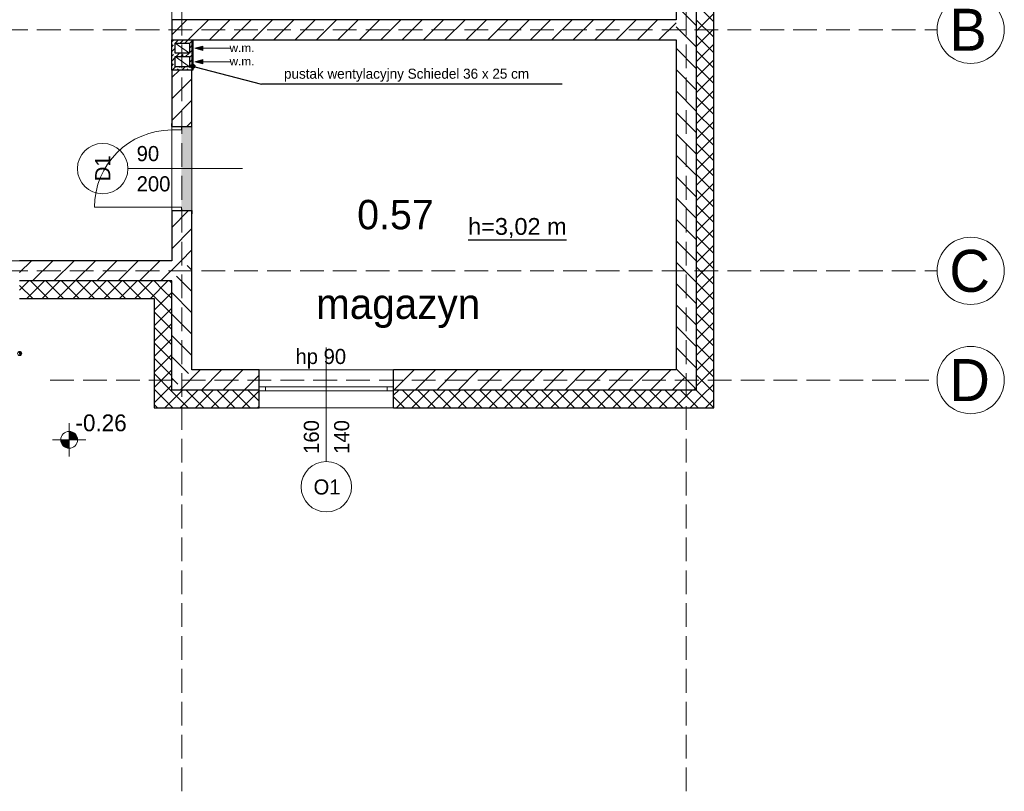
# Model space of a CAD drawing. Header units: millimetres. Extents: x -40063 to 512011, y 350190 to 687060.
# Tile 99 of 256: x 188983 to 200699, y 500882 to 510067. Entities that reach past the tile are written whole.
import ezdxf

# ---------------------------------------------------------------- set-up
doc = ezdxf.new("R2010")
doc.units = ezdxf.units.MM
doc.linetypes.add('Krawędzie ukryte', pattern=[391.222223, 282.222223, -109])
doc.layers.get('0').update_dxf_attribs({"color": 8})
for name, color, linetype in [('2D - Ogólne', 8, 'Continuous'), ('Elementy Modelu - Strefy', 8, 'Continuous'), ('Konstrukcja - Ściany zew', 8, 'Continuous'), ('Opisy - Teksty', 8, 'Continuous'), ('Wymiarowanie - Poziomy', 8, 'Continuous'), ('X_ref', 8, 'Continuous')]:
    doc.layers.add(name, color=color, linetype=linetype)
doc.styles.add('GENERATED_STYLE_1', font='arial.ttf')
doc.styles.add('GENERATED_STYLE_2', font='txt')
doc.styles.add('GENERATED_STYLE_4', font='txt')

# ---------------------------------------------------------------- blocks, each defined once
blk = doc.blocks.new('fdgdfg')
at = {"layer": '2D - Ogólne', "color": 5, "linetype": 'Krawędzie ukryte', "lineweight": 13}
for p, q in [((-152770, 492445), (-152770, 514554)), ((-146770, 492445), (-146770, 514554)), ((-165448, 501510), (-143784, 501510)), ((-165448, 498640), (-143784, 498640)), ((-154336, 497340), (-143784, 497340))]:
    blk.add_line(p, q, dxfattribs=at)
at = {"layer": '2D - Ogólne', "color": 8, "linetype": 'Continuous', "lineweight": 13}
for p, q in [((-152680, 501230), (-152850, 501350)), ((-152680, 501070), (-152850, 501190))]:
    blk.add_line(p, q, dxfattribs=at)
at = {"layer": '2D - Ogólne', "color": 12, "linetype": 'Continuous', "lineweight": 13}
for p, q in [((-152614, 501289), (-152520, 501314)), ((-152614, 501289), (-152520, 501264)), ((-152520, 501314), (-152520, 501264)), ((-152196, 501289), (-152520, 501289)), ((-152614, 501129), (-152520, 501154)), ((-152614, 501129), (-152520, 501104)), ((-152520, 501154), (-152520, 501104)), ((-152196, 501129), (-152520, 501129))]:
    blk.add_line(p, q, dxfattribs=at)
at = {"layer": '2D - Ogólne', "linetype": 'Continuous'}
blk.add_line((-152616, 501068), (-151823, 500861), dxfattribs=at)
at = {"layer": '2D - Ogólne', "color": 8, "linetype": 'Continuous'}
blk.add_line((-148246, 500861), (-151823, 500861), dxfattribs=at)
at = {"layer": '2D - Ogólne', "color": 5, "linetype": 'Continuous', "lineweight": 13}
for centre in [(-143384, 501510), (-143384, 498640), (-143384, 497340)]:
    blk.add_circle(centre, 400, dxfattribs=at)
at = {"layer": '2D - Ogólne', "linetype": 'Continuous'}
blk.add_circle((-152640, 501074), 25, dxfattribs=at)
at = {"layer": '2D - Ogólne', "color": 12, "linetype": 'Continuous', "lineweight": 13, "extrusion": (0, 0, -1)}
for points in [[(152520, 501314), (152614, 501289), (152520, 501264)], [(152520, 501154), (152614, 501129), (152520, 501104)]]:
    blk.add_solid(points, dxfattribs=at)
at = {"layer": '2D - Ogólne', "linetype": 'Continuous', "extrusion": (0, 0, -1)}
for points in [[(152640, 501049), (152658, 501092), (152663, 501065)], [(152658, 501092), (152640, 501049), (152630, 501097)], [(152630, 501097), (152640, 501049), (152615, 501074)]]:
    blk.add_solid(points, dxfattribs=at)
at = {"layer": 'Elementy Modelu - Strefy', "color": 8, "linetype": 'Continuous', "lineweight": 0}
for p, q in [((-152890, 498760), (-152890, 503225)), ((-152650, 501390), (-152650, 497460)), ((-146890, 501390), (-152650, 501390)), ((-146890, 497460), (-146890, 501390)), ((-164950, 498760), (-152890, 498760)), ((-152650, 497460), (-146890, 497460))]:
    blk.add_line(p, q, dxfattribs=at)
at = {"layer": 'Elementy Modelu - Strefy', "color": 8, "linetype": 'Continuous', "lineweight": 0, "extrusion": (0, 0, -1)}
for points in [[(152650, 499347), (152775, 500347), (152775, 499347)], [(152775, 500347), (152650, 499347), (152650, 500347)]]:
    blk.add_solid(points, dxfattribs=at)
at = {"layer": 'Konstrukcja - Ściany zew', "color": 8, "linetype": 'Continuous'}
for p, q in [((-146440, 497010), (-146440, 510495)), ((-146650, 510285), (-146650, 497220)), ((-146890, 510045), (-146890, 501630)), ((-146890, 501800), (-146650, 501560)), ((-146440, 501604), (-146650, 501814)), ((-146650, 501495), (-146440, 501705)), ((-146890, 501630), (-152890, 501630)), ((-152890, 501630), (-152890, 501390)), ((-152800, 501540), (-152709, 501630)), ((-152672, 501412), (-152455, 501630)), ((-152440, 501390), (-152200, 501630)), ((-152186, 501390), (-151946, 501630)), ((-151931, 501390), (-151691, 501630)), ((-151677, 501390), (-151437, 501630)), ((-151422, 501390), (-151182, 501630)), ((-151168, 501390), (-150928, 501630)), ((-150913, 501390), (-150673, 501630)), ((-150658, 501390), (-150418, 501630)), ((-150404, 501390), (-150164, 501630)), ((-150149, 501390), (-149909, 501630)), ((-149895, 501390), (-149655, 501630)), ((-149640, 501390), (-149400, 501630)), ((-149386, 501390), (-149146, 501630)), ((-149131, 501390), (-148891, 501630)), ((-148877, 501390), (-148637, 501630)), ((-148622, 501390), (-148382, 501630)), ((-148367, 501390), (-148127, 501630)), ((-148113, 501390), (-147873, 501630)), ((-147858, 501390), (-147618, 501630)), ((-147604, 501390), (-147364, 501630)), ((-147349, 501390), (-147109, 501630)), ((-147095, 501390), (-146890, 501594)), ((-146440, 501420), (-146650, 501630)), ((-152890, 501449), (-152800, 501540)), ((-146890, 501545), (-146650, 501305)), ((-146650, 501311), (-146440, 501521)), ((-146440, 501236), (-146650, 501446)), ((-152890, 501390), (-152650, 501390)), ((-152890, 501365), (-152865, 501390)), ((-152890, 501030), (-152890, 501390)), ((-152890, 501390), (-152640, 501390)), ((-152890, 501308), (-152869, 501329)), ((-152855, 501343), (-152850, 501348)), ((-152850, 501230), (-152850, 501350)), ((-152850, 501350), (-152680, 501350)), ((-152848, 501350), (-152812, 501386)), ((-152791, 501350), (-152751, 501390)), ((-152735, 501350), (-152699, 501386)), ((-152695, 501390), (-152672, 501412)), ((-152680, 501348), (-152640, 501388)), ((-152680, 501350), (-152680, 501230)), ((-152680, 501292), (-152642, 501329)), ((-152650, 501390), (-146890, 501390)), ((-152640, 501390), (-152640, 501030)), ((-146890, 501390), (-146890, 497460)), ((-146650, 501127), (-146440, 501337)), ((-152890, 501251), (-152850, 501291)), ((-152890, 501195), (-152869, 501216)), ((-152855, 501230), (-152850, 501235)), ((-152680, 501230), (-152850, 501230)), ((-152838, 501190), (-152798, 501230)), ((-152782, 501190), (-152756, 501216)), ((-152725, 501190), (-152685, 501230)), ((-152680, 501235), (-152640, 501275)), ((-152680, 501179), (-152642, 501216)), ((-146890, 501290), (-146650, 501050)), ((-146440, 501053), (-146650, 501263)), ((-152890, 501138), (-152850, 501178)), ((-152890, 501082), (-152869, 501103)), ((-152855, 501117), (-152850, 501122)), ((-152850, 501070), (-152850, 501190)), ((-152850, 501190), (-152680, 501190)), ((-152685, 501061), (-152642, 501103)), ((-152680, 501190), (-152680, 501070)), ((-152680, 501122), (-152640, 501162)), ((-146650, 500943), (-146440, 501153)), ((-152890, 500940), (-152800, 501030)), ((-152890, 501030), (-152890, 500357)), ((-152650, 501030), (-152890, 501030)), ((-152850, 501030), (-152890, 501030)), ((-152885, 501030), (-152845, 501070)), ((-152680, 501070), (-152850, 501070)), ((-152680, 501030), (-152850, 501030)), ((-152829, 501030), (-152812, 501046)), ((-152798, 501061), (-152789, 501070)), ((-152772, 501030), (-152732, 501070)), ((-152715, 501030), (-152699, 501046)), ((-152640, 501030), (-152680, 501030)), ((-152659, 501030), (-152640, 501049)), ((-152650, 500357), (-152650, 501030)), ((-146890, 501036), (-146650, 500796)), ((-146440, 500869), (-146650, 501079)), ((-146650, 500759), (-146440, 500969)), ((-152890, 500686), (-152650, 500926)), ((-146440, 500685), (-146650, 500895)), ((-146890, 500781), (-146650, 500541)), ((-146650, 500576), (-146440, 500786)), ((-152890, 500431), (-152650, 500671)), ((-146440, 500501), (-146650, 500711)), ((-146890, 500527), (-146650, 500287)), ((-146650, 500392), (-146440, 500602)), ((-146440, 500317), (-146650, 500527)), ((-152890, 500357), (-152890, 500394)), ((-152709, 500357), (-152650, 500417)), ((-152650, 500357), (-152650, 500394)), ((-146650, 500208), (-146440, 500418)), ((-152890, 500357), (-152775, 500357)), ((-152775, 500357), (-152650, 500357)), ((-146890, 500272), (-146650, 500032)), ((-146440, 500133), (-146650, 500343)), ((-146650, 500024), (-146440, 500234)), ((-146440, 499949), (-146650, 500159)), ((-146650, 499840), (-146440, 500050)), ((-146890, 500018), (-146650, 499778)), ((-146440, 499766), (-146650, 499976)), ((-146650, 499656), (-146440, 499866)), ((-146890, 499763), (-146650, 499523)), ((-146440, 499582), (-146650, 499792)), ((-146650, 499473), (-146440, 499683)), ((-146440, 499398), (-146650, 499608)), ((-146890, 499509), (-146650, 499269)), ((-146650, 499289), (-146440, 499499)), ((-152890, 499158), (-152691, 499357)), ((-152890, 499357), (-152890, 499320)), ((-152890, 499357), (-152775, 499357)), ((-152890, 499357), (-152890, 498760)), ((-152775, 499357), (-152650, 499357)), ((-152650, 499357), (-152650, 499320)), ((-152650, 498760), (-152650, 499357)), ((-146440, 499214), (-146650, 499424)), ((-146890, 499254), (-146650, 499014)), ((-146650, 499105), (-146440, 499315)), ((-146440, 499030), (-146650, 499240)), ((-152890, 498904), (-152650, 499144)), ((-146650, 498921), (-146440, 499131)), ((-146890, 498999), (-146650, 498759)), ((-146440, 498846), (-146650, 499056)), ((-152779, 498760), (-152650, 498889)), ((-146650, 498737), (-146440, 498947)), ((-146440, 498663), (-146650, 498873)), ((-154561, 498760), (-154700, 498622)), ((-152890, 498760), (-154700, 498760)), ((-154307, 498760), (-154547, 498520)), ((-154052, 498760), (-154292, 498520)), ((-153798, 498760), (-154038, 498520)), ((-153543, 498760), (-153783, 498520)), ((-153288, 498760), (-153528, 498520)), ((-153034, 498760), (-153274, 498520)), ((-152779, 498760), (-153019, 498520)), ((-152650, 497460), (-152650, 498760)), ((-146890, 498745), (-146650, 498505)), ((-146650, 498553), (-146440, 498763)), ((-152650, 498650), (-152705, 498705)), ((-146440, 498479), (-146650, 498689)), ((-154700, 498409), (-154589, 498520)), ((-152890, 498520), (-154700, 498520)), ((-154615, 498310), (-154405, 498520)), ((-154361, 498310), (-154571, 498520)), ((-154431, 498310), (-154221, 498520)), ((-154177, 498310), (-154387, 498520)), ((-154248, 498310), (-154038, 498520)), ((-153993, 498310), (-154203, 498520)), ((-154064, 498310), (-153854, 498520)), ((-153809, 498310), (-154019, 498520)), ((-153880, 498310), (-153670, 498520)), ((-153625, 498310), (-153835, 498520)), ((-153696, 498310), (-153486, 498520)), ((-153441, 498310), (-153651, 498520)), ((-153512, 498310), (-153302, 498520)), ((-153258, 498310), (-153468, 498520)), ((-153328, 498310), (-153118, 498520)), ((-153087, 498323), (-153284, 498520)), ((-153145, 498310), (-152935, 498520)), ((-152995, 498415), (-153100, 498520)), ((-152903, 498507), (-152916, 498520)), ((-152890, 497220), (-152890, 498520)), ((-152650, 498395), (-152832, 498577)), ((-146650, 498369), (-146440, 498579)), ((-154545, 498310), (-154700, 498465)), ((-152890, 498310), (-152995, 498415)), ((-152890, 498494), (-152903, 498507)), ((-146890, 498490), (-146650, 498250)), ((-146440, 498295), (-146650, 498505)), ((-146650, 498186), (-146440, 498396)), ((-154700, 498310), (-153100, 498310)), ((-153100, 498171), (-152890, 498381)), ((-153100, 498310), (-153100, 497010)), ((-152890, 498126), (-153087, 498323)), ((-152650, 498141), (-152890, 498381)), ((-146440, 498111), (-146650, 498321)), ((-153100, 497987), (-152890, 498197)), ((-146890, 498236), (-146650, 497996)), ((-146650, 498002), (-146440, 498212)), ((-152890, 497942), (-153100, 498152)), ((-152650, 497886), (-152890, 498126)), ((-146440, 497927), (-146650, 498137)), ((-153100, 497803), (-152890, 498013)), ((-152890, 497758), (-153100, 497968)), ((-146890, 497981), (-146650, 497741)), ((-146650, 497818), (-146440, 498028)), ((-146440, 497743), (-146650, 497953)), ((-153100, 497619), (-152890, 497829)), ((-152650, 497631), (-152890, 497871)), ((-146650, 497634), (-146440, 497844)), ((-152890, 497574), (-153100, 497784)), ((-146890, 497727), (-146650, 497487)), ((-146440, 497559), (-146650, 497769)), ((-153100, 497435), (-152890, 497645)), ((-152890, 497391), (-153100, 497601)), ((-152691, 497418), (-152890, 497617)), ((-146650, 497450), (-146440, 497660)), ((-146440, 497376), (-146650, 497586)), ((-153100, 497251), (-152890, 497461)), ((-152552, 497460), (-152792, 497220)), ((-151851, 497460), (-152650, 497460)), ((-152297, 497460), (-152537, 497220)), ((-152043, 497460), (-152283, 497220)), ((-151851, 497260), (-151851, 497460)), ((-150251, 497260), (-150251, 497460)), ((-146890, 497460), (-150251, 497460)), ((-150006, 497460), (-150246, 497220)), ((-149752, 497460), (-149992, 497220)), ((-149497, 497460), (-149737, 497220)), ((-149243, 497460), (-149483, 497220)), ((-148988, 497460), (-149228, 497220)), ((-148734, 497460), (-148974, 497220)), ((-148479, 497460), (-148719, 497220)), ((-148224, 497460), (-148464, 497220)), ((-147970, 497460), (-148210, 497220)), ((-147715, 497460), (-147955, 497220)), ((-147461, 497460), (-147701, 497220)), ((-147206, 497460), (-147446, 497220)), ((-146952, 497460), (-147192, 497220)), ((-146890, 497472), (-146650, 497232)), ((-146650, 497266), (-146440, 497476)), ((-152896, 497213), (-153100, 497417)), ((-152819, 497291), (-152890, 497362)), ((-151851, 497397), (-152028, 497220)), ((-146794, 497363), (-146937, 497220)), ((-146440, 497192), (-146650, 497402)), ((-153100, 497068), (-152890, 497278)), ((-152988, 497121), (-153100, 497233)), ((-152974, 497010), (-152764, 497220)), ((-151851, 497220), (-152890, 497220)), ((-152790, 497010), (-152580, 497220)), ((-152509, 497010), (-152719, 497220)), ((-152606, 497010), (-152396, 497220)), ((-152325, 497010), (-152535, 497220)), ((-152422, 497010), (-152212, 497220)), ((-152141, 497010), (-152351, 497220)), ((-152238, 497010), (-152028, 497220)), ((-151958, 497010), (-152168, 497220)), ((-151851, 497087), (-151984, 497220)), ((-151851, 497220), (-151851, 497260)), ((-151851, 497210), (-151851, 497220)), ((-150251, 497220), (-150251, 497260)), ((-150251, 497159), (-150190, 497220)), ((-146650, 497220), (-150251, 497220)), ((-150251, 497210), (-150251, 497220)), ((-150216, 497010), (-150006, 497220)), ((-149935, 497010), (-150145, 497220)), ((-150032, 497010), (-149822, 497220)), ((-149751, 497010), (-149961, 497220)), ((-149848, 497010), (-149638, 497220)), ((-149568, 497010), (-149778, 497220)), ((-149664, 497010), (-149454, 497220)), ((-149384, 497010), (-149594, 497220)), ((-149481, 497010), (-149271, 497220)), ((-149200, 497010), (-149410, 497220)), ((-149297, 497010), (-149087, 497220)), ((-149016, 497010), (-149226, 497220)), ((-149113, 497010), (-148903, 497220)), ((-148832, 497010), (-149042, 497220)), ((-148929, 497010), (-148719, 497220)), ((-148648, 497010), (-148858, 497220)), ((-148745, 497010), (-148535, 497220)), ((-148465, 497010), (-148675, 497220)), ((-148561, 497010), (-148351, 497220)), ((-148281, 497010), (-148491, 497220)), ((-148378, 497010), (-148168, 497220)), ((-148097, 497010), (-148307, 497220)), ((-148194, 497010), (-147984, 497220)), ((-147913, 497010), (-148123, 497220)), ((-148010, 497010), (-147800, 497220)), ((-147729, 497010), (-147939, 497220)), ((-147826, 497010), (-147616, 497220)), ((-147545, 497010), (-147755, 497220)), ((-147642, 497010), (-147432, 497220)), ((-147361, 497010), (-147571, 497220)), ((-147458, 497010), (-147248, 497220)), ((-147178, 497010), (-147388, 497220)), ((-147274, 497010), (-147064, 497220)), ((-146994, 497010), (-147204, 497220)), ((-147091, 497010), (-146881, 497220)), ((-146810, 497010), (-147020, 497220)), ((-146907, 497010), (-146697, 497220)), ((-146626, 497010), (-146836, 497220)), ((-146666, 497236), (-146683, 497220)), ((-146442, 497010), (-146652, 497220)), ((-146582, 497151), (-146440, 497293)), ((-152877, 497010), (-152988, 497121)), ((-152693, 497010), (-152896, 497213)), ((-152054, 497010), (-151851, 497213)), ((-151851, 497010), (-151851, 497210)), ((-150251, 497010), (-150251, 497210)), ((-150119, 497010), (-150251, 497142)), ((-146723, 497010), (-146582, 497151)), ((-146490, 497059), (-146440, 497109)), ((-153080, 497029), (-153100, 497049)), ((-153100, 497010), (-151851, 497010)), ((-153061, 497010), (-153080, 497029)), ((-151871, 497010), (-151851, 497030)), ((-150251, 497010), (-146440, 497010)), ((-146539, 497010), (-146490, 497059))]:
    blk.add_line(p, q, dxfattribs=at)
at = {"layer": 'Konstrukcja - Ściany zew', "color": 8, "linetype": 'Continuous', "lineweight": 13}
for p, q in [((-152890, 500357), (-152890, 500394)), ((-152650, 500357), (-152650, 500394)), ((-152890, 500317), (-152890, 500357)), ((-152890, 500357), (-152775, 500357)), ((-152890, 500357), (-152775, 500357)), ((-152775, 500317), (-152890, 500317)), ((-152775, 500357), (-152775, 500317)), ((-152775, 500357), (-152650, 500357)), ((-153412, 499857), (-152050, 499857)), ((-152890, 499397), (-153810, 499397)), ((-152890, 499357), (-152890, 499397)), ((-152890, 499397), (-152775, 499397)), ((-152775, 499357), (-152890, 499357)), ((-152890, 499357), (-152775, 499357)), ((-152890, 499357), (-152890, 499320)), ((-152775, 499397), (-152775, 499357)), ((-152775, 499357), (-152650, 499357)), ((-152650, 499357), (-152650, 499320)), ((-151051, 496370), (-151051, 497728)), ((-150251, 497460), (-151851, 497460)), ((-151776, 497260), (-151851, 497260)), ((-151851, 497220), (-151851, 497260)), ((-151851, 497210), (-151851, 497220)), ((-151776, 497210), (-151776, 497260)), ((-150326, 497260), (-151776, 497260)), ((-150251, 497260), (-150326, 497260)), ((-150326, 497260), (-150326, 497210)), ((-150251, 497220), (-150251, 497260)), ((-150251, 497210), (-150251, 497220)), ((-151851, 497210), (-151776, 497210)), ((-151776, 497210), (-150326, 497210)), ((-150326, 497210), (-150251, 497210)), ((-150251, 497010), (-151851, 497010))]:
    blk.add_line(p, q, dxfattribs=at)
blk.add_circle((-154700, 497657), 25, dxfattribs=at)
for centre, radius, start, end in [((-152890, 499397), 920, 90, 180), ((-153712, 499857), 300, 90, 270), ((-153712, 499857), 300, 270, 90), ((-151051, 496070), 300, 0, 180), ((-151051, 496070), 300, 180, 0)]:
    blk.add_arc(centre, radius, start, end, dxfattribs=at)
at = {"layer": 'Konstrukcja - Ściany zew', "color": 8, "linetype": 'Continuous', "lineweight": 13, "extrusion": (0, 0, -1)}
for points in [[(154717, 497675), (154700, 497632), (154690, 497681)], [(154690, 497681), (154700, 497632), (154675, 497657)]]:
    blk.add_solid(points, dxfattribs=at)
at = {"layer": 'Opisy - Teksty', "color": 8, "linetype": 'Continuous'}
blk.add_line((-149364, 499009), (-148192, 499009), dxfattribs=at)
at = {"layer": 'Wymiarowanie - Poziomy', "color": 8, "linetype": 'Continuous', "lineweight": 13}
for p, q in [((-154111, 496429), (-154111, 496829)), ((-154311, 496629), (-153911, 496629))]:
    blk.add_line(p, q, dxfattribs=at)
blk.add_circle((-154111, 496629), 100, dxfattribs=at)
at = {"layer": 'Wymiarowanie - Poziomy', "color": 8, "linetype": 'Continuous', "lineweight": 13, "extrusion": (0, 0, -1)}
for points in [[(154011, 496629), (154111, 496729), (154111, 496629)], [(154111, 496729), (154011, 496629), (154073, 496721)], [(154073, 496721), (154011, 496629), (154041, 496700)], [(154041, 496700), (154011, 496629), (154019, 496667)], [(154204, 496591), (154111, 496629), (154211, 496629)], [(154111, 496629), (154204, 496591), (154182, 496558)], [(154111, 496629), (154182, 496558), (154149, 496537)], [(154111, 496629), (154149, 496537), (154111, 496529)]]:
    blk.add_solid(points, dxfattribs=at)
at = {"color": 8, "linetype": 'Continuous', "lineweight": 13, "style": 'GENERATED_STYLE_2'}
blk.add_text('magazyn', height=360, dxfattribs=at).set_placement((-151173, 498068))
at = {"layer": 'Elementy Modelu - Strefy', "color": 8, "lineweight": 13, "style": 'GENERATED_STYLE_2'}
blk.add_text('0.57', height=350, dxfattribs=at).set_placement((-150684, 499135))
at = {"layer": 'Konstrukcja - Ściany zew', "color": 8, "lineweight": 13, "style": 'GENERATED_STYLE_2'}
for s, p in [('90', (-153308, 499946)), ('200', (-153308, 499586)), ('hp 90', (-151418, 497531)), ('O1', (-151203, 495978))]:
    blk.add_text(s, height=180, dxfattribs=at).set_placement(p)
for s, p in [('D1', (-153622, 499707)), ('160', (-151139, 496462)), ('140', (-150779, 496462))]:
    blk.add_text(s, height=180, rotation=90, dxfattribs=at).set_placement(p)
at = {"layer": 'Opisy - Teksty', "color": 8, "linetype": 'Continuous', "lineweight": 13}
for s, height, style, p in [('B', 500, 'GENERATED_STYLE_2', (-143638, 501260)), ('w.m.', 100, 'GENERATED_STYLE_1', (-152202, 501244)), ('w.m.', 100, 'GENERATED_STYLE_1', (-152202, 501085)), ('C', 500, 'GENERATED_STYLE_2', (-143638, 498390)), ('D', 500, 'GENERATED_STYLE_2', (-143638, 497090))]:
    blk.add_text(s, height=height, dxfattribs=dict(at, style=style)).set_placement(p)
at = {"layer": 'Opisy - Teksty', "color": 8, "linetype": 'Continuous'}
for s, height, style, p in [('pustak wentylacyjny Schiedel 36 x 25 cm', 120, 'GENERATED_STYLE_2', (-151555, 500927)), ('poziom posadzki projektowanej dopasować do istniejącego poziomu', 120, 'GENERATED_STYLE_4', (-159972, 499478)), ('h=3,02 m', 200, 'GENERATED_STYLE_1', (-149364, 499069))]:
    blk.add_text(s, height=height, dxfattribs=dict(at, style=style)).set_placement(p)
at = {"layer": 'Wymiarowanie - Poziomy', "color": 8, "style": 'GENERATED_STYLE_2'}
blk.add_text('-0.26', height=200, dxfattribs=at).set_placement((-154036, 496731))

msp = doc.modelspace()

# ---------------------------------------------------------------- block references
at = {"layer": 'X_ref'}
msp.add_blockref('fdgdfg', (343682.59615, 8436.71479), dxfattribs=at)

doc.saveas('drawing.dxf')
